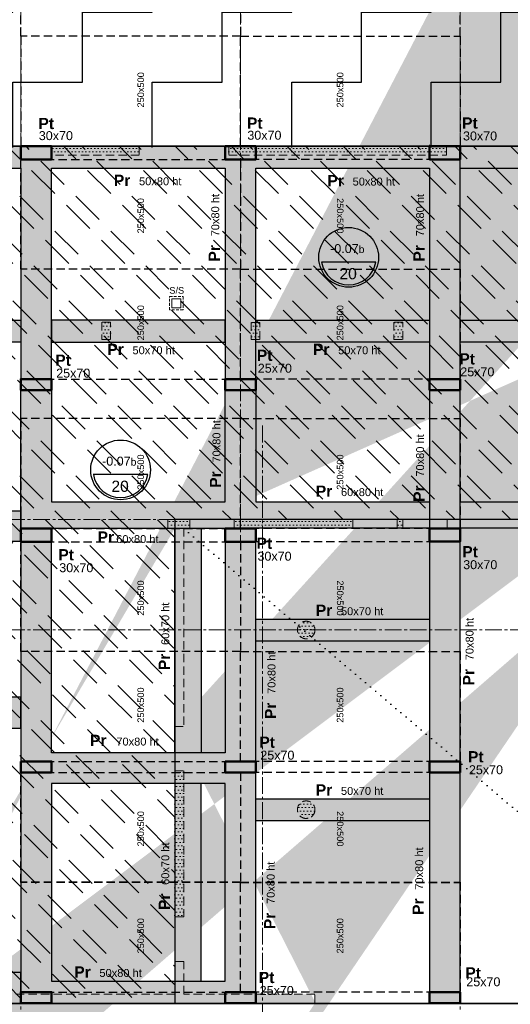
# Model space of a CAD drawing. Header units: millimetres. Extents: x -6159 to 201309, y -25780 to 10326.
# Tile 28 of 128: x 21923 to 23040, y -9084 to -6843. Entities that reach past the tile are written whole.
import ezdxf

# ---------------------------------------------------------------- set-up
doc = ezdxf.new("R2010")
doc.units = ezdxf.units.MM
for name, pattern in [('Axes', [28.575, 19.05, -3.175, 3.175, -3.175]), ('CACHE', [9.525, 6.35, -3.175]), ('Caché', [9.525, 6.35, -3.175]), ('Pointillés', [3, 0, -3])]:
    doc.linetypes.add(name, pattern=pattern)
for name, color, linetype, lineweight in [('A-Kube-Axes', 6, 'Axes', 18), ('A-Kube-Cotations', 7, 'Continuous', 9), ('A-Kube-Divers', 2, 'Continuous', 20), ('A-Kube-Textes', 3, 'Continuous', 30), ('K_5_D- Dalle', 6, 'Continuous', 25), ('S-Kube-Hachure-Impact', 4, 'Caché', 20), ('S-Kube-Structure vue', 3, 'Continuous', 25), ('S-Kube-Stucture coupée', 1, 'Continuous', 50)]:
    doc.layers.add(name, color=color, linetype=linetype, lineweight=lineweight)
doc.layers.add('C-Kube-trait gris', color=8, linetype='Continuous')
doc.layers.add('S_Kube-Pochage décaissé', color=254, linetype='Continuous')
doc.layers.add('S-Kube-Pochage coupé', color=252, linetype='Continuous', transparency=0.5)
doc.layers.add('S-Kube-Pochage vu', color=254, linetype='Continuous', transparency=0.5)
doc.styles.add('Arial', font='arial.ttf')

# ---------------------------------------------------------------- blocks, each defined once
blk = doc.blocks.new('240014 - AXES S-2  S-1')
at = {"layer": 'A-Kube-Axes', "ltscale": 2}
for points in [[(21925.9, -4701.1), (21925.9, -12922.7)], [(22425.9, -4701.1), (22425.9, -8050.5)], [(22925.9, -4701.1), (22925.9, -12922.7)], [(20411, -7130.9), (26176.2, -7130.9)], [(22475.9, -7766.8), (22475.9, -12922.7)], [(20411, -7980.4), (26176.2, -7980.4)], [(20411, -8231.4), (26176.2, -8231.4)], [(20411, -9080.9), (26176.2, -9080.9)]]:
    blk.add_lwpolyline(points, dxfattribs=at)
blk = doc.blocks.new('*U3')
at = {"layer": 'A-Kube-Textes'}
blk.add_line((36.5, -6.3), (-36.5, -6.3), dxfattribs=at)
blk.add_circle((0, 0), 40, dxfattribs=at)
blk.add_arc((0, 0), 37, 189.8569, 350.1431, dxfattribs=at)
blk = doc.blocks.new('A$Ce63e73eb')
h = blk.add_hatch()
h.set_pattern_fill('DOTS', color=256, scale=5)
h.paths.add_polyline_path([(0, -1950), (0, -1913.1), (20, -1913.1), (20, -1950)], flags=0)
h.paths.add_polyline_path([(2352, 1527.1), (2392, 1527.1), (2392, 1572.1), (2352, 1572.1)], flags=16)
h.paths.add_polyline_path([(342.5, -899.5), (342.5, -849.5), (322.5, -849.5), (322.5, -899.5)], flags=16)
h.paths.add_polyline_path([(502, -899.5), (502, -849.5), (482, -849.5), (482, -899.5)], flags=16)
h.paths.add_polyline_path([(322.5, -440), (342.5, -440), (342.5, -400), (322.5, -400)], flags=16)
h.paths.add_polyline_path([(666.6, -440), (686.6, -440), (686.6, -400), (666.6, -400)], flags=16)
edge = h.paths.add_edge_path()
edge.add_line((4284, 568.5), (4284, 533.5))
edge.add_line((4284, 568.5), (4347.1, 568.5))
edge.add_line((4284, 533.5), (4347.1, 533.5))
edge.add_line((3083, -802.6), (3103, -802.6))
edge.add_line((3103, -802.6), (3103, -790.2))
edge.add_line((3083, -790.2), (3083, -802.6))
edge.add_line((2352, -790.2), (2352, -949.9))
edge.add_line((2352, -949.9), (2508.1, -949.9))
edge.add_line((2508.1, -949.9), (2508.1, -929.9))
edge.add_line((2508.1, -929.9), (2372, -929.9))
edge.add_line((2372, -929.9), (2372, -790.2))
edge.add_line((20, -2828.5), (0, -2828.5))
edge.add_line((0, -2428.5), (20, -2428.5))
edge.add_line((20, -3046.2), (581.9, -3332.2))
edge.add_line((581.9, -3332.2), (572.8, -3350.1))
edge.add_line((1491.6, -1950), (1491.6, -1930))
edge.add_line((1491.6, -1930), (1192.7, -1930))
edge.add_line((1192.7, -1930), (1192.7, -1855))
edge.add_line((1192.7, -1855), (1172.7, -1855))
edge.add_line((1172.7, -1855), (1172.7, -1930))
edge.add_line((1172.7, -1930), (482, -1930))
edge.add_line((482, -1930), (482, -1950))
edge.add_line((482, -1950), (1492.9, -1950))
edge.add_line((1172.7, -1320.6), (1192.7, -1320.6))
edge.add_line((1192.7, -869.4), (1192.7, -1320.6))
edge.add_line((4347.1, 533.5), (4367.1, 533.5))
edge.add_line((4367.1, 533.5), (4367.1, 568.5))
edge.add_line((4367.1, 568.5), (4367.1, 568.5))
edge.add_line((4367.1, 568.5), (4367.1, 734.2))
edge.add_line((4367.1, 734.2), (3301.1, 734.3))
edge.add_line((3301.1, 734.3), (3301.1, 568.6))
edge.add_line((3301.1, 568.6), (2821.9, 568.5))
edge.add_line((2821.9, 568.5), (2821.9, 1572.1))
edge.add_line((2821.9, 1572.1), (2352, 1572.1))
edge.add_line((2372, 0.1), (2372, 533.5))
edge.add_line((2372, 533.5), (3321.1, 533.5))
edge.add_line((3321.1, 533.5), (3321.1, 714.3))
edge.add_line((3321.1, 714.3), (4347.1, 714.3))
edge.add_line((4347.1, 714.3), (4347.1, 568.5))
edge.add_line((20, -2428.5), (20, -1953))
edge.add_line((20, -1953), (0, -1953))
edge.add_line((0, -1953), (0, -2428.5))
edge.add_line((0, -3058.5), (0, -2828.5))
edge.add_line((20, -3046.2), (20, -2828.5))
edge.add_line((1172.7, -869.4), (1172.7, -1320.6))
edge.add_line((2352, -19.9), (2345.4, -19.9))
edge.add_line((2345.4, -19.9), (2345.4, 0.1))
edge.add_line((2345.4, 0.1), (2352, 0.1))
edge.add_line((2352, 0.1), (2352, 870.8))
edge.add_line((2352, 870.8), (2372, 870.8))
edge.add_line((2372, 1010.8), (2352, 1010.8))
edge.add_line((2352, 1010.8), (2352, 1318.7))
edge.add_line((2352, 1318.7), (2372, 1318.7))
edge.add_line((2352, 1458.7), (2372, 1458.7))
edge.add_line((2372, 1244.5), (2801.9, 1244.5))
edge.add_line((2801.9, 1244.5), (2801.9, 1552.1))
edge.add_line((2801.9, 1552.1), (2392, 1552.1))
edge.add_line((2372, 870.8), (2372, 568.5))
edge.add_line((2372, 568.5), (2801.9, 568.5))
edge.add_line((2801.9, 568.5), (2801.9, 1224.5))
edge.add_line((2801.9, 1224.5), (2372, 1224.5))
edge.add_line((2372, 1224.5), (2372, 1010.8))
edge.add_line((2372, 1318.7), (2372, 1244.5))
edge.add_line((2372, 1527.1), (2372, 1458.7))
edge.add_line((2352, 1572.1), (2352, 1458.7))
edge.add_line((0, -3058.5), (572.8, -3350))
edge.add_line((2352, -731.2), (2352, -731.2))
edge.add_line((2372, -731.2), (2372, -731.2))
edge.add_line((2180, 0), (2180, 0))
edge.add_line((2200, 0), (2200, 0))
edge.add_line((2352, -790.2), (2352, -760.2))
edge.add_line((2352, -760.2), (2352, -760.2))
edge.add_line((2352, -760.2), (2352, -19.9))
edge.add_line((2372, -725), (2372, -725))
edge.add_line((2352, -790.2), (2352, -790.2))
edge.add_line((3083, -790.2), (2372, -790.2))
edge.add_line((2372, 0.1), (2372, 0.1))
edge.add_line((2372, 0.1), (2372, -760.2))
edge.add_line((2372, -760.2), (3235.3, -760.2))
edge.add_line((3235.3, -760.2), (3235.3, -790.2))
edge.add_line((3235.3, -790.2), (3103, -790.2))
edge.add_line((2351.9, -680.2), (2352, -680.2))
h = blk.add_hatch()
h.set_pattern_fill('DOTS', color=256, scale=5)
h.paths.add_polyline_path([(1091.6, -20), (892.3, -20), (892.3, 0), (1091.6, 0)], flags=17)
h = blk.add_hatch()
h.set_pattern_fill('DOTS', color=256, scale=5)
h.paths.add_polyline_path([(1791.2, -20), (1791.2, 0), (1295.2, 0), (1295.2, -20)], flags=17)
h = blk.add_hatch()
h.set_pattern_fill('DOTS', color=256, scale=5)
h.paths.add_polyline_path([(1006.4, -440), (1026.4, -440), (1026.4, -400), (1006.4, -400)], flags=17)
h = blk.add_hatch()
h.set_pattern_fill('DOTS', color=256, scale=5)
h.paths.add_polyline_path([(1346.1, -440), (1366.1, -440), (1366.1, -400.8), (1346.1, -400.8)], flags=17)
h = blk.add_hatch()
h.set_pattern_fill('DOTS', color=256, scale=5)
h.paths.add_polyline_path([(1671.3, -440), (1691.3, -440), (1691.3, -400), (1671.3, -400)], flags=17)
h = blk.add_hatch()
h.set_pattern_fill('DOTS', color=256, scale=5)
h.paths.add_polyline_path([(1156.8, -849.5), (1206.8, -849.4), (1206.9, -869.4), (1156.9, -869.5)], flags=17)
h = blk.add_hatch()
h.set_pattern_fill('DOTS', color=256, scale=5)
h.paths.add_polyline_path([(1577.4, -869.4), (1577.4, -849.4), (1307.9, -849.4), (1307.9, -869.4)], flags=17)
h = blk.add_hatch()
h.set_pattern_fill('DOTS', color=256, scale=5)
h.paths.add_polyline_path([(1691.7, -849.4), (1678.4, -849.4), (1678.4, -869.4), (1691.7, -869.4)], flags=17)
h = blk.add_hatch()
h.set_pattern_fill('DOTS', color=256, scale=5)
h.paths.add_polyline_path([(2202, -1101), (2202, -849.4), (1792.7, -849.4), (1792.7, -869.4), (2182, -869.4), (2182, -1121), (2352, -1121), (2352, -1200.4), (2352, -1688.2), (2372, -1688.2), (2372, -1079.9), (2352, -1079.9), (2352, -1101)], flags=17)
h = blk.add_hatch()
h.set_pattern_fill('DOTS', color=256, scale=5)
edge = h.paths.add_edge_path(flags=17)
edge.add_arc((1471.6, -1101), 20, 0, 360)
h = blk.add_hatch()
h.set_pattern_fill('DOTS', color=256, scale=5)
h.paths.add_polyline_path([(1172.7, -1421.7), (1192.7, -1421.7), (1192.7, -1754), (1172.7, -1754)], flags=17)
h = blk.add_hatch()
h.set_pattern_fill('DOTS', color=256, scale=5)
edge = h.paths.add_edge_path(flags=17)
edge.add_arc((1471.6, -1509.9), 20, 0, 360)
at = {"ltscale": 3}
for points in [[(1091.6, -20), (892.3, -20), (892.3, 0), (1091.6, 0)], [(1791.2, -20), (1791.2, 0), (1295.2, 0), (1295.2, -20)], [(1006.4, -440), (1026.4, -440), (1026.4, -400), (1006.4, -400)], [(1346.1, -440), (1366.1, -440), (1366.1, -400.8), (1346.1, -400.8)], [(1671.3, -440), (1691.3, -440), (1691.3, -400), (1671.3, -400)], [(1156.8, -849.5), (1206.8, -849.4), (1206.9, -869.4), (1156.9, -869.5)], [(1577.4, -869.4), (1577.4, -849.4), (1307.9, -849.4), (1307.9, -869.4)], [(2202, -1101), (2202, -849.4), (1792.7, -849.4), (1792.7, -869.4), (2182, -869.4), (2182, -1121), (2352, -1121), (2352, -1200.4), (2352, -1688.2), (2372, -1688.2), (2372, -1079.9), (2352, -1079.9), (2352, -1101)], [(1172.7, -1421.7), (1192.7, -1421.7), (1192.7, -1754), (1172.7, -1754)]]:
    blk.add_lwpolyline(points, close=True, dxfattribs=at)
for points in [[(1691.7, -849.4), (1678.4, -849.4), (1678.4, -869.4), (1691.7, -869.4), (1691.7, -849.4)], [(1172.7, -869.4), (1172.7, -1320.6)], [(1192.7, -869.4), (1192.7, -1320.6)], [(1172.7, -1320.6), (1192.7, -1320.6)], [(1491.6, -1950), (1491.6, -1930), (1192.7, -1930), (1192.7, -1855), (1172.7, -1855), (1172.7, -1930), (482, -1930), (482, -1950), (1492.9, -1950)]]:
    blk.add_lwpolyline(points, dxfattribs=at)
for centre in [(1471.6, -1101), (1471.6, -1509.9)]:
    blk.add_circle(centre, 20, dxfattribs=at)

msp = doc.modelspace()

# ---------------------------------------------------------------- hatches: boundary and pattern name
at = {"layer": 'C-Kube-trait gris'}
h = msp.add_hatch(dxfattribs=at)
h.set_pattern_fill('ZIGZAG', color=256, scale=50)
h.set_pattern_definition([(0, (0, 0), (158.75, 158.75), [158.75, -158.75]), (90, (158.75, 0), (-158.75, 158.75), [158.75, -158.75])])
h.paths.add_polyline_path([(21848.758, -6103.982), (21925.883, -6360.971)], flags=16)
h.paths.add_polyline_path([(22145.755, -6112.702), (21945.883, -6123.982), (21945.78, -6355.982), (22145.755, -6347.713)], flags=16)
h.paths.add_polyline_path([(21971.614, -6142.444), (21958.148, -6324.203), (21957.343, -6128.194), (22097.812, -6128.194)], flags=0)
h.paths.add_polyline_path([(22354.883, -6103.982), (22125.883, -6103.982), (22125.883, -6355.982), (22354.883, -6355.982)], flags=16)
h.paths.add_polyline_path([(22176.689, -6142.254), (22145.772, -6351.543), (22145.772, -6131.876), (22318.677, -6128.956)], flags=0)
h.paths.add_polyline_path([(23455.889, -5064.182), (21489.226, -5064.182), (21065.883, -5462.77), (21065.883, -5466.182), (20925.883, -5466.182), (20925.883, -7133.982), (23455.889, -7133.982)])
h = msp.add_hatch(dxfattribs=at)
h.set_pattern_fill('GEOL3', color=256, scale=300, pattern_type=2)
h.set_pattern_definition([(135, (0, 0), (-127.27922, 8e-15), [75, -37.5]), (135, (21, 21), (-127.27922, 8e-15), [75, -37.5])])
h.paths.add_polyline_path([(23455.883, -7130.872), (21103.889, -7133.771), (21103.889, -7571.594), (21426.389, -7571.594), (21426.389, -8251.556), (21103.889, -8251.556), (21103.883, -8242.861), (21103.889, -9053.276), (21123.912, -9053.276), (21123.9, -9090.226), (21153.889, -9090.267), (21585.9, -9090.226), (21585.9, -9070.23), (22276.599, -9070.233), (22276.599, -7980.372), (23455.883, -7980.372)])
at = {"layer": 'S-Kube-Pochage coupé'}
h = msp.add_hatch(color=256, dxfattribs=at)
h.dxf.hatch_style = 1
h.paths.add_polyline_path([(21995.883, -7131.182), (21925.883, -7131.182), (21925.883, -7161.182), (21995.883, -7161.182)])
h = msp.add_hatch(color=256, dxfattribs=at)
h.dxf.hatch_style = 1
h.paths.add_polyline_path([(22460.883, -7131.182), (22390.883, -7131.182), (22390.883, -7161.182), (22460.883, -7161.182)])
h = msp.add_hatch(color=256, dxfattribs=at)
h.dxf.hatch_style = 1
h.paths.add_polyline_path([(22925.883, -7131.182), (22855.883, -7131.182), (22855.883, -7161.182), (22925.883, -7161.182)])
h = msp.add_hatch(color=256, dxfattribs=at)
h.dxf.hatch_style = 1
h.paths.add_polyline_path([(21995.883, -7660.881), (21925.883, -7660.881), (21925.883, -7685.881), (21995.883, -7685.881)])
h = msp.add_hatch(color=256, dxfattribs=at)
h.dxf.hatch_style = 1
h.paths.add_polyline_path([(22460.883, -7660.971), (22390.883, -7660.971), (22390.883, -7685.971), (22460.883, -7685.971)])
h = msp.add_hatch(color=256, dxfattribs=at)
h.dxf.hatch_style = 1
h.paths.add_polyline_path([(22925.883, -7660.971), (22855.883, -7660.971), (22855.883, -7685.881), (22925.883, -7685.881)])
h = msp.add_hatch(color=256, dxfattribs=at)
h.dxf.hatch_style = 1
h.paths.add_polyline_path([(21995.883, -8000.881), (21925.883, -8000.881), (21925.879, -8031.171), (21995.879, -8031.171)])
h = msp.add_hatch(color=256, dxfattribs=at)
h.dxf.hatch_style = 1
h.paths.add_polyline_path([(22460.883, -8000.881), (22390.883, -8000.881), (22390.872, -8031.171), (22460.872, -8031.171)])
h = msp.add_hatch(color=256, dxfattribs=at)
h.dxf.hatch_style = 1
h.paths.add_polyline_path([(22925.883, -8000.752), (22855.883, -8000.752), (22855.883, -8030.881), (22925.883, -8030.881)])
h = msp.add_hatch(color=256, dxfattribs=at)
h.dxf.hatch_style = 1
h.paths.add_polyline_path([(21995.879, -8531.171), (21925.879, -8531.171), (21925.883, -8555.881), (21995.883, -8555.881)])
h = msp.add_hatch(color=256, dxfattribs=at)
h.dxf.hatch_style = 1
h.paths.add_polyline_path([(22460.883, -8531.171), (22390.883, -8531.171), (22390.883, -8556.242), (22460.883, -8556.242)])
h = msp.add_hatch(color=256, dxfattribs=at)
h.dxf.hatch_style = 1
h.paths.add_polyline_path([(22925.883, -8531.171), (22855.883, -8531.171), (22855.883, -8556.242), (22925.883, -8556.242)])
h = msp.add_hatch(color=256, dxfattribs=at)
h.dxf.hatch_style = 1
h.paths.add_polyline_path([(21995.883, -9056.05), (21925.883, -9056.05), (21925.883, -9081.05), (21995.883, -9081.05)])
h = msp.add_hatch(color=256, dxfattribs=at)
h.dxf.hatch_style = 1
h.paths.add_polyline_path([(22460.883, -9056.05), (22390.883, -9056.05), (22390.883, -9081.05), (22460.883, -9081.05)])
h = msp.add_hatch(color=256, dxfattribs=at)
h.dxf.hatch_style = 1
h.paths.add_polyline_path([(22925.883, -9056.05), (22855.883, -9056.05), (22855.883, -9081.05), (22925.883, -9081.05)])
at = {"layer": 'S-Kube-Pochage vu'}
h = msp.add_hatch(color=256, dxfattribs=at)
h.dxf.hatch_style = 1
h.paths.add_polyline_path([(21103.803, -7660.971), (21153.803, -7660.971), (21153.889, -7181.033), (21355.883, -7181.033), (21355.883, -7660.971), (21425.883, -7660.971), (21425.883, -7181.033), (21925.883, -7181.033), (21925.883, -7660.881), (21995.883, -7660.881), (21995.883, -7181.033), (22390.883, -7181.033), (22390.883, -7660.971), (22460.883, -7660.971), (22460.883, -7181.033), (22855.883, -7181.033), (22855.883, -7660.971), (22925.883, -7660.971), (22925.883, -7181.033), (23465.883, -7181.033), (23465.883, -7131.033), (22925.883, -7131.033), (22925.883, -7161.182), (22855.883, -7161.182), (22855.883, -7131.182), (22460.883, -7131.182), (22460.883, -7161.182), (22390.883, -7161.182), (22390.883, -7131.033), (21995.883, -7131.033), (21995.883, -7161.182), (21925.883, -7161.182), (21925.883, -7131.182), (21425.883, -7130.971), (21425.883, -7160.971), (21355.883, -7160.971), (21355.883, -7131.033), (21153.883, -7131.033), (21153.883, -7156.033), (21103.883, -7156.033)])
h = msp.add_hatch(color=256, dxfattribs=at)
h.dxf.hatch_style = 1
h.paths.add_polyline_path([(21925.883, -7576.594), (21425.883, -7576.594), (21425.883, -7526.594), (21925.883, -7526.594)])
h = msp.add_hatch(color=256, dxfattribs=at)
h.dxf.hatch_style = 1
h.paths.add_polyline_path([(22390.883, -7526.594), (21995.883, -7526.594), (21995.883, -7576.594), (22390.883, -7576.594)])
h = msp.add_hatch(color=256, dxfattribs=at)
h.dxf.hatch_style = 1
h.paths.add_polyline_path([(22855.883, -7576.594), (22460.883, -7576.594), (22460.883, -7526.594), (22855.883, -7526.594)])
h = msp.add_hatch(color=256, dxfattribs=at)
h.dxf.hatch_style = 1
h.paths.add_polyline_path([(23465.883, -7576.594), (22925.883, -7576.594), (22925.883, -7526.594), (23465.883, -7526.594)])
h = msp.add_hatch(color=256, dxfattribs=at)
h.dxf.hatch_style = 1
h.paths.add_polyline_path([(21925.883, -8000.881), (21925.883, -7685.881), (21995.883, -7685.881), (21995.883, -7940.419), (22390.883, -7940.419), (22390.883, -7685.971), (22460.883, -7685.971), (22460.883, -7940.419), (22855.883, -7940.419), (22855.883, -8000.419), (22460.883, -8000.419), (22460.883, -8000.881), (22390.883, -8000.881), (22390.883, -8000.752), (21995.883, -8000.752), (21995.883, -8000.881)])
h = msp.add_hatch(color=256, dxfattribs=at)
h.dxf.hatch_style = 1
h.paths.add_polyline_path([(22925.883, -7685.881), (22855.883, -7685.881), (22855.883, -8000.752), (22925.883, -8000.752)])
h = msp.add_hatch(color=256, dxfattribs=at)
h.dxf.hatch_style = 1
h.paths.add_polyline_path([(23455.885, -8000.419), (22925.883, -8000.419), (22925.883, -7940.419), (23455.885, -7940.419)])
h = msp.add_hatch(color=256, dxfattribs=at)
h.dxf.hatch_style = 1
h.paths.add_polyline_path([(21425.883, -7960.556), (21925.874, -7960.556), (21925.874, -8030.556), (21425.883, -8030.556)])
h = msp.add_hatch(color=256, dxfattribs=at)
h.dxf.hatch_style = 1
h.paths.add_polyline_path([(22336.574, -8511.381), (22276.574, -8511.381), (22276.574, -8000.427), (22336.574, -8000.427)])
h = msp.add_hatch(color=256, dxfattribs=at)
h.dxf.hatch_style = 1
h.paths.add_polyline_path([(22390.883, -8581.381), (21995.883, -8581.381), (21995.883, -9031.05), (22390.883, -9031.05)], flags=16)
h.paths.add_polyline_path([(21995.883, -8031.171), (21925.874, -8031.171), (21925.874, -8531.171), (21995.883, -8531.171), (21995.883, -8555.881), (21925.883, -8555.881), (21925.883, -9056.05), (21995.883, -9056.05), (21995.883, -9081.05), (22390.883, -9081.05), (22390.883, -9056.05), (22460.883, -9056.05), (22460.883, -8556.242), (22390.883, -8556.242), (22390.892, -8531.171), (22460.875, -8531.171), (22460.88, -8031.171), (22390.863, -8031.171), (22390.892, -8511.381), (21995.883, -8511.381)])
h = msp.add_hatch(color=256, dxfattribs=at)
h.dxf.hatch_style = 1
h.paths.add_polyline_path([(22925.883, -8030.881), (22855.883, -8030.881), (22855.883, -8531.171), (22925.883, -8531.171)])
h = msp.add_hatch(color=256, dxfattribs=at)
h.dxf.hatch_style = 1
h.paths.add_polyline_path([(22460.878, -8207.041), (22855.883, -8207.041), (22855.883, -8257.041), (22460.878, -8257.041)])
h = msp.add_hatch(color=256, dxfattribs=at)
h.dxf.hatch_style = 1
h.paths.add_polyline_path([(21425.883, -8455.134), (21925.883, -8455.134), (21925.883, -8385.134), (21425.883, -8385.134)])
h = msp.add_hatch(color=256, dxfattribs=at)
h.dxf.hatch_style = 1
h.paths.add_polyline_path([(22925.883, -8556.242), (22855.883, -8556.242), (22855.883, -9056.05), (22925.883, -9056.05)])
h = msp.add_hatch(color=256, dxfattribs=at)
h.dxf.hatch_style = 1
h.paths.add_polyline_path([(22276.574, -9031.05), (22336.574, -9031.05), (22336.574, -8581.381), (22276.574, -8581.381)])
h = msp.add_hatch(color=256, dxfattribs=at)
h.dxf.hatch_style = 1
h.paths.add_polyline_path([(22460.836, -8615.942), (22855.841, -8615.942), (22855.841, -8665.942), (22460.836, -8665.942)])
h = msp.add_hatch(color=256, dxfattribs=at)
h.dxf.hatch_style = 1
h.paths.add_polyline_path([(21425.883, -9081.05), (21925.883, -9081.05), (21925.883, -9011.05), (21425.883, -9011.05)])

# ---------------------------------------------------------------- linework, layer by layer
at = {"layer": 'A-Kube-Cotations'}
for points in [[(22855.883, -7133.982), (22855.883, -7128.18)], [(22925.883, -7133.982), (22925.883, -7128.18)]]:
    msp.add_lwpolyline(points, dxfattribs=at)
at = {"layer": 'A-Kube-Divers', "linetype": 'Caché'}
msp.add_lwpolyline([(22264.671, -7473.194), (22295.118, -7473.194), (22295.118, -7503.642), (22264.671, -7503.642)], close=True, dxfattribs=at)
at = {"layer": 'A-Kube-Divers'}
msp.add_lwpolyline([(22269.671, -7478.194), (22290.118, -7478.194), (22290.118, -7498.642), (22269.671, -7498.642)], close=True, dxfattribs=at)
at = {"layer": 'A-Kube-Textes', "linetype": 'Pointillés', "ltscale": 5}
msp.add_lwpolyline([(22295.735, -8000.471), (23082.475, -8666.726)], dxfattribs=at)
at = {"layer": 'A-Kube-Textes', "linetype": 'Axes', "ltscale": 3, "const_width": 2}
msp.add_lwpolyline([(20806.523, -9082.55), (26213.17, -9082.55)], dxfattribs=at)
at = {"layer": 'C-Kube-trait gris', "linetype": 'CACHE', "ltscale": 3}
for points in [[(22425.883, -6630.872), (22425.883, -6880.872), (21925.883, -6880.872), (21925.883, -6630.872)], [(22425.883, -6630.872), (22425.883, -6880.872), (22925.883, -6880.872), (22925.883, -6630.872)], [(22425.883, -7130.872), (22425.883, -6880.872), (21925.883, -6880.872), (21925.883, -7130.872)], [(22425.883, -7130.872), (22425.883, -6880.872), (22925.883, -6880.872), (22925.883, -7130.872)], [(22425.883, -7161.113), (22425.883, -7411.113), (21925.883, -7411.113), (21925.883, -7161.113)], [(22425.883, -7161.113), (22425.883, -7411.113), (22925.883, -7411.113), (22925.883, -7161.113)], [(22425.883, -7660.971), (22425.883, -7410.971), (21925.883, -7410.971), (21925.883, -7660.971)], [(22425.883, -7660.971), (22425.883, -7410.971), (22925.883, -7410.971), (22925.883, -7660.971)], [(22425.883, -8000.752), (22425.883, -7750.752), (21925.883, -7750.752), (21925.883, -8000.752)], [(22425.883, -8000.752), (22425.883, -7750.752), (22925.883, -7750.752), (22925.883, -8000.752)], [(22425.872, -8031.093), (22425.872, -8281.093), (21925.872, -8281.093), (21925.872, -8031.093)], [(22425.895, -8031.093), (22425.895, -8281.093), (22925.895, -8281.093), (22925.895, -8031.093)], [(22425.872, -8530.952), (22425.872, -8280.952), (21925.872, -8280.952), (21925.872, -8530.952)], [(22425.895, -8530.952), (22425.895, -8280.952), (22925.895, -8280.952), (22925.895, -8530.952)], [(22425.883, -8556.242), (22425.883, -8806.242), (21925.883, -8806.242), (21925.883, -8556.242)], [(22425.883, -8556.242), (22425.883, -8806.242), (22925.883, -8806.242), (22925.883, -8556.242)], [(22425.883, -9056.1), (22425.883, -8806.1), (21925.883, -8806.1), (21925.883, -9056.1)], [(22425.883, -9056.1), (22425.883, -8806.1), (22925.883, -8806.1), (22925.883, -9056.1)]]:
    msp.add_lwpolyline(points, close=True, dxfattribs=at)
at = {"layer": 'K_5_D- Dalle'}
for points in [[(21995.883, -9081.05), (22855.883, -9081.05)], [(22925.883, -9081.05), (25445.889, -9081.05)]]:
    msp.add_lwpolyline(points, dxfattribs=at)
at = {"layer": 'S-Kube-Structure vue'}
for points in [[(23465.883, -7131.033), (22925.883, -7131.033), (22925.883, -7161.182), (22855.883, -7161.182), (22855.883, -7131.182), (22460.883, -7131.182), (22460.883, -7161.182), (22390.883, -7161.182), (22390.883, -7131.033), (21995.883, -7131.033), (21995.883, -7161.182), (21925.883, -7161.182), (21925.883, -7131.182), (21425.883, -7130.971)], [(21425.883, -7181.033), (21925.883, -7181.033), (21925.883, -7660.881), (21995.883, -7660.881), (21995.883, -7181.033), (22390.883, -7181.033), (22390.883, -7660.971), (22460.883, -7660.971), (22460.883, -7181.033), (22855.883, -7181.033), (22855.883, -7660.971), (22925.883, -7660.971), (22925.883, -7181.033), (23465.883, -7181.033)]]:
    msp.add_lwpolyline(points, dxfattribs=at)
for points in [[(21925.883, -7576.594), (21425.883, -7576.594), (21425.883, -7526.594), (21925.883, -7526.594)], [(22390.883, -7526.594), (21995.883, -7526.594), (21995.883, -7576.594), (22390.883, -7576.594)], [(22855.883, -7576.594), (22460.883, -7576.594), (22460.883, -7526.594), (22855.883, -7526.594)], [(23465.883, -7576.594), (22925.883, -7576.594), (22925.883, -7526.594), (23465.883, -7526.594)], [(21925.883, -8000.881), (21925.883, -7685.881), (21995.883, -7685.881), (21995.883, -7940.419), (22390.883, -7940.419), (22390.883, -7685.971), (22460.883, -7685.971), (22460.883, -7940.419), (22855.883, -7940.419), (22855.883, -8000.419), (22460.883, -8000.419), (22460.883, -8000.881), (22390.883, -8000.881), (22390.883, -8000.752), (21995.883, -8000.752), (21995.883, -8000.881)], [(22925.883, -7685.881), (22855.883, -7685.881), (22855.883, -8000.752), (22925.883, -8000.752)], [(23455.885, -8000.419), (22925.883, -8000.419), (22925.883, -7940.419), (23455.885, -7940.419)], [(21425.883, -7960.556), (21925.874, -7960.556), (21925.874, -8030.556), (21425.883, -8030.556)], [(22336.574, -8511.381), (22276.574, -8511.381), (22276.574, -8000.427), (22336.574, -8000.427)], [(21995.883, -8031.171), (21925.874, -8031.171), (21925.874, -8531.171), (21995.883, -8531.171), (21995.883, -8555.881), (21925.883, -8555.881), (21925.883, -9056.05), (21995.883, -9056.05), (21995.883, -9081.05), (22390.883, -9081.05), (22390.883, -9056.05), (22460.883, -9056.05), (22460.883, -8556.242), (22390.883, -8556.242), (22390.892, -8531.171), (22460.875, -8531.171), (22460.88, -8031.171), (22390.863, -8031.171), (22390.892, -8511.381), (21995.883, -8511.381)], [(22925.883, -8030.881), (22855.883, -8030.881), (22855.883, -8531.171), (22925.883, -8531.171)], [(22460.878, -8207.041), (22855.883, -8207.041), (22855.883, -8257.041), (22460.878, -8257.041)], [(21425.883, -8455.134), (21925.883, -8455.134), (21925.883, -8385.134), (21425.883, -8385.134)], [(22925.883, -8556.242), (22855.883, -8556.242), (22855.883, -9056.05), (22925.883, -9056.05)], [(22390.883, -8581.381), (21995.883, -8581.381), (21995.883, -9031.05), (22390.883, -9031.05)], [(22276.574, -9031.05), (22336.574, -9031.05), (22336.574, -8581.381), (22276.574, -8581.381)], [(22460.836, -8615.942), (22855.841, -8615.942), (22855.841, -8665.942), (22460.836, -8665.942)], [(21425.883, -9081.05), (21925.883, -9081.05), (21925.883, -9011.05), (21425.883, -9011.05)]]:
    msp.add_lwpolyline(points, close=True, dxfattribs=at)
at = {"layer": 'S-Kube-Stucture coupée'}
for points in [[(21925.883, -7161.182), (21995.883, -7161.182), (21995.883, -7131.182), (21925.883, -7131.182)], [(22390.883, -7161.182), (22460.883, -7161.182), (22460.883, -7131.182), (22390.883, -7131.182)], [(22855.883, -7161.182), (22925.883, -7161.182), (22925.883, -7131.182), (22855.883, -7131.182)], [(21925.883, -7685.881), (21995.883, -7685.881), (21995.883, -7660.881), (21925.883, -7660.881)], [(22390.883, -7685.971), (22460.883, -7685.971), (22460.883, -7660.971), (22390.883, -7660.971)], [(22855.883, -7685.881), (22925.883, -7685.881), (22925.883, -7660.971), (22855.883, -7660.971)], [(21925.883, -8000.881), (21995.883, -8000.881), (21995.879, -8031.171), (21925.879, -8031.171)], [(22390.883, -8000.881), (22460.883, -8000.881), (22460.872, -8031.171), (22390.872, -8031.171)], [(22855.883, -8000.752), (22925.883, -8000.752), (22925.883, -8030.881), (22855.883, -8030.881)], [(21925.879, -8531.171), (21995.879, -8531.171), (21995.883, -8555.881), (21925.883, -8555.881)], [(22390.883, -8531.171), (22460.883, -8531.171), (22460.883, -8556.242), (22390.883, -8556.242)], [(22855.883, -8531.171), (22925.883, -8531.171), (22925.883, -8556.242), (22855.883, -8556.242)], [(21925.883, -9081.05), (21995.883, -9081.05), (21995.883, -9056.05), (21925.883, -9056.05)], [(22390.883, -9056.05), (22460.883, -9056.05), (22460.883, -9081.05), (22390.883, -9081.05)], [(22855.883, -9056.05), (22925.883, -9056.05), (22925.883, -9081.05), (22855.883, -9081.05)]]:
    msp.add_lwpolyline(points, close=True, dxfattribs=at)
at = {"layer": 'S_Kube-Pochage décaissé'}
for points in [[(21103.889, -9081.04), (21103.883, -8242.861), (21103.889, -8251.556), (21426.389, -8251.556), (21426.389, -7571.594), (21103.889, -7571.594), (21103.876, -7131.057), (23455.889, -7130.982), (23455.883, -7980.397), (22276.599, -7980.347), (22276.599, -9082.05), (21103.889, -9081.04)], [(22291.348, -10793.696), (22496.844, -10898.233), (22496.844, -10843.04), (22496.844, -10843.04), (22496.844, -10557.39), (24342.389, -10555.33), (24342.389, -9510.771), (25445.889, -9510.771), (25445.335, -7921.379), (24186.852, -7921.352), (24187.406, -8081.441), (23475.901, -8081.499), (23475.903, -7921.045), (23455.892, -7921.319), (23455.883, -7980.372), (22276.599, -7980.372), (22276.599, -9082.05), (21103.906, -9084.041), (21103.865, -10189.43), (21512.044, -10397.012), (21512.065, -10398.647), (22206.36, -10752.841), (22291.348, -10793.696)]]:
    msp.add_lwpolyline(points, dxfattribs=at)

# ---------------------------------------------------------------- block references
at = {"linetype": 'Continuous', "xscale": 1.7, "yscale": 1.7, "zscale": 1.7}
for p in [(22672.091, -7383.879), (22152.986, -7867.682)]:
    msp.add_blockref('*U3', p, dxfattribs=at)
at = {"layer": 'A-Kube-Axes'}
msp.add_blockref('240014 - AXES S-2  S-1', (0, 0), dxfattribs=at)
at = {"layer": 'S-Kube-Hachure-Impact'}
msp.add_blockref('A$Ce63e73eb', (21103.883, -7131.033), dxfattribs=at)

# ---------------------------------------------------------------- texts
at = {"layer": 'A-Kube-Divers', "insert": (22263.999, -7451.663), "char_height": 15, "attachment_point": 1, "style": 'Arial'}
msp.add_mtext_dynamic_manual_height_columns('S/S', width=54.71166, gutter_width=75, heights=[0], dxfattribs=at)
at = {"layer": 'A-Kube-Textes', "style": 'Arial'}
for s, insert, char_height, attachment_point in [('{\\fArial|b1|i0|c0|p34;Pt}', (22001.509, -7079.383), 25.5, 6), ('{\\fArial|b1|i0|c0|p34;Pt}', (22476.202, -7078.514), 25.5, 6), ('{\\fArial|b1|i0|c0|p34;Pt}', (22965.853, -7078.282), 25.5, 6), ('30x70', (21966.836, -7107.013), 20.4, 4), ('30x70', (22441.529, -7106.144), 20.4, 4), ('30x70', (22932.42, -7107.777), 20.4, 4), ('{\\fArial|b1|i0|c0|p34;Pr}', (22175.246, -7208.585), 25.5, 6), ('50x80 ht', (22194.967, -7210.951), 18, 4), ('{\\fArial|b1|i0|c0|p34;Pr}', (22661.431, -7209.231), 25.5, 6), ('50x80 ht', (22681.151, -7211.598), 18, 4), ('{\\H0.8x;-0.07\\H0.83334x;b}', (22669.054, -7374.393), 25.5, 8), ('20', (22670.951, -7434.156), 25.5, 8), ('{\\fArial|b1|i0|c0|p34;Pr}', (22160.314, -7593.136), 25.5, 6), ('50x70 ht', (22180.034, -7595.503), 18, 4), ('{\\fArial|b1|i0|c0|p34;Pt}', (22498.711, -7606.894, -566.249), 25.5, 6), ('{\\fArial|b1|i0|c0|p34;Pr}', (22628.472, -7593.136), 25.5, 6), ('50x70 ht', (22648.193, -7595.503), 18, 4), ('{\\fArial|b1|i0|c0|p34;Pt}', (22039.872, -7618.036), 25.5, 6), ('{\\fArial|b1|i0|c0|p34;Pt}', (22959.676, -7615.103), 25.5, 6), ('25x70', (22006.439, -7647.531), 20.4, 4), ('25x70', (22465.278, -7636.389, -566.249), 20.4, 4), ('25x70', (22926.242, -7644.598), 20.4, 4), ('{\\H0.8x;-0.07\\H0.83334x;b}', (22149.95, -7858.196), 25.5, 8), ('20', (22151.846, -7917.958), 25.5, 8), ('{\\fArial|b1|i0|c0|p34;Pr}', (22634.899, -7915.994), 25.5, 6), ('60x80 ht', (22654.619, -7918.361), 18, 4), ('{\\fArial|b1|i0|c0|p34;Pr}', (22138.214, -8020.418), 25.5, 6), ('60x80 ht', (22142.95, -8025.173), 18, 4), ('{\\fArial|b1|i0|c0|p34;Pt}', (22498.012, -8034.637), 25.5, 6), ('{\\fArial|b1|i0|c0|p34;Pt}', (22966.291, -8053.941), 25.5, 6), ('{\\fArial|b1|i0|c0|p34;Pt}', (22046.83, -8060.845), 25.5, 6), ('30x70', (22464.578, -8064.132), 20.4, 4), ('30x70', (22013.396, -8090.34), 20.4, 4), ('30x70', (22932.858, -8083.436), 20.4, 4), ('{\\fArial|b1|i0|c0|p34;Pr}', (22634.899, -8187.02), 25.5, 6), ('50x70 ht', (22654.619, -8189.386), 18, 4), ('{\\fArial|b1|i0|c0|p34;Pr}', (22120.939, -8483.14), 25.5, 6), ('70x80 ht', (22143.301, -8486.035), 18, 4), ('{\\fArial|b1|i0|c0|p34;Pt}', (22504.495, -8487.453), 25.5, 6), ('25x70', (22471.062, -8516.948), 20.4, 4), ('{\\fArial|b1|i0|c0|p34;Pt}', (22979.31, -8520.611), 25.5, 6), ('25x70', (22945.876, -8550.106), 20.4, 4), ('{\\fArial|b1|i0|c0|p34;Pr}', (22634.857, -8595.921), 25.5, 6), ('50x70 ht', (22654.577, -8598.287), 18, 4), ('{\\fArial|b1|i0|c0|p34;Pr}', (22085.087, -9010.188), 25.5, 6), ('50x80 ht', (22104.808, -9012.554), 18, 4), ('{\\fArial|b1|i0|c0|p34;Pt}', (22973.365, -9012.403), 25.5, 6), ('{\\fArial|b1|i0|c0|p34;Pt}', (22503.025, -9022.848), 25.5, 6), ('25x70', (22939.931, -9032.681), 20.4, 4), ('25x70', (22469.591, -9052.343), 20.4, 4)]:
    msp.add_mtext(s, dxfattribs=dict(at, insert=insert, char_height=char_height, attachment_point=attachment_point))
at = {"layer": 'A-Kube-Textes', "rotation": 90, "style": 'Arial'}
for s, insert, char_height, attachment_point in [('70x80 ht', (22368.598, -7336.148), 18, 4), ('70x80 ht', (22834.798, -7336.148), 18, 4), ('{\\fArial|b1|i0|c0|p34;Pr}', (22366.232, -7355.869), 25.5, 6), ('{\\fArial|b1|i0|c0|p34;Pr}', (22832.432, -7355.869), 25.5, 6), ('70x80 ht', (22371.37, -7851.051), 18, 4), ('70x80 ht', (22834.798, -7883.061), 18, 4), ('{\\fArial|b1|i0|c0|p34;Pr}', (22369.003, -7870.771), 25.5, 6), ('{\\fArial|b1|i0|c0|p34;Pr}', (22832.432, -7902.781), 25.5, 6), ('60x70 ht', (22254.869, -8266.095), 18, 4), ('70x80 ht', (22947.512, -8300.901), 18, 4), ('{\\fArial|b1|i0|c0|p34;Pr}', (22252.503, -8285.816), 25.5, 6), ('70x80 ht', (22496.677, -8377.455), 18, 4), ('{\\fArial|b1|i0|c0|p34;Pr}', (22945.145, -8320.621), 25.5, 6), ('{\\fArial|b1|i0|c0|p34;Pr}', (22494.311, -8397.175), 25.5, 6), ('60x70 ht', (22254.869, -8812.062), 18, 4), ('70x80 ht', (22832.845, -8823.09), 18, 4), ('70x80 ht', (22494.839, -8855.52), 18, 4), ('{\\fArial|b1|i0|c0|p34;Pr}', (22252.503, -8831.783), 25.5, 6), ('{\\fArial|b1|i0|c0|p34;Pr}', (22830.478, -8842.81), 25.5, 6), ('{\\fArial|b1|i0|c0|p34;Pr}', (22492.473, -8875.24), 25.5, 6)]:
    msp.add_mtext(s, dxfattribs=dict(at, insert=insert, char_height=char_height, attachment_point=attachment_point))
at = {"layer": 'C-Kube-trait gris', "char_height": 15, "style": 'Arial'}
for insert, attachment_point, rotation in [((22206.593, -7002.735), 8, 90), ((22645.173, -7002.735), 2, 90), ((22206.593, -7289.249), 8, 90), ((22645.173, -7289.249), 8, 270), ((22206.593, -7532.834), 8, 90), ((22645.173, -7532.834), 2, 90), ((22206.593, -7872.615), 8, 90), ((22645.173, -7872.615), 2, 90), ((22206.582, -8159.23), 8, 90), ((22645.185, -8159.23), 8, 270), ((22206.582, -8402.815), 8, 90), ((22645.185, -8402.815), 2, 90), ((22206.593, -8684.379), 8, 90), ((22645.173, -8684.379), 8, 270), ((22206.593, -8927.963), 8, 90), ((22645.173, -8927.963), 2, 90)]:
    msp.add_mtext('250x500', dxfattribs=dict(at, insert=insert, attachment_point=attachment_point, rotation=rotation))

doc.saveas('drawing.dxf')
